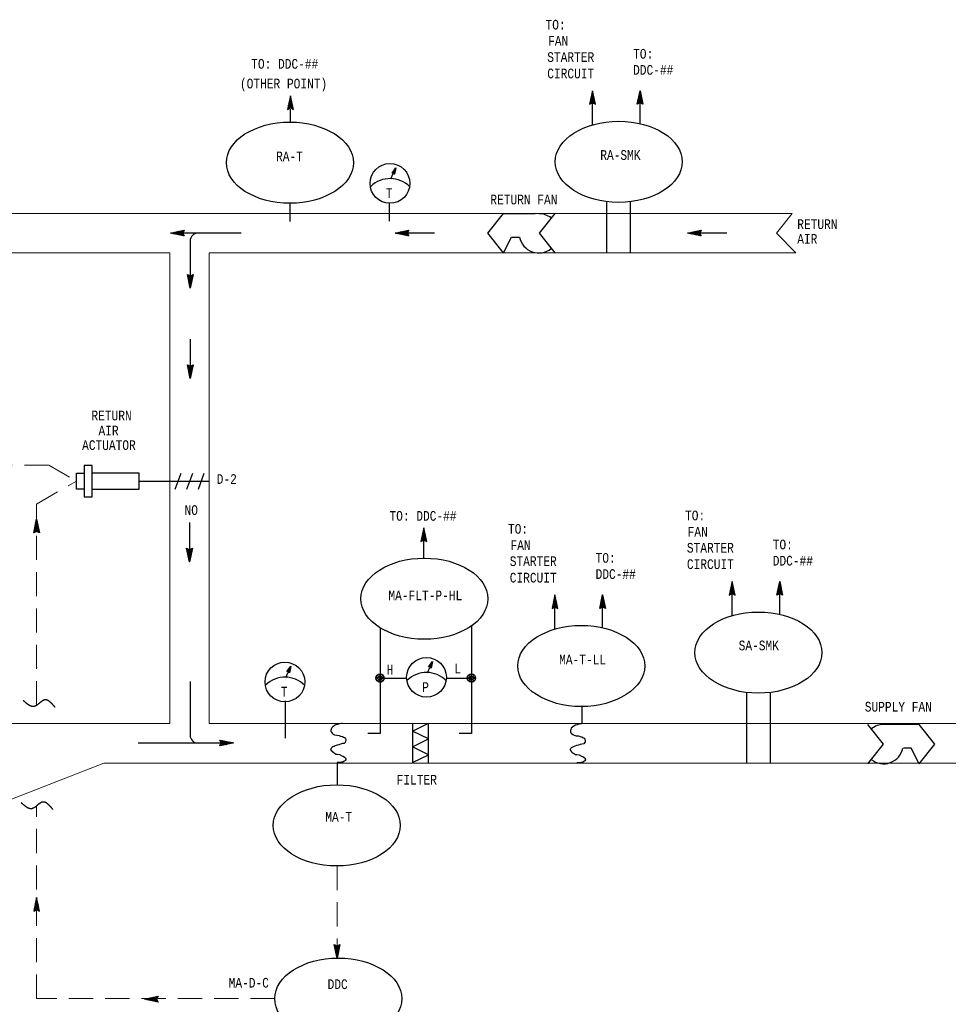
# Model space of a CAD drawing. Header units: inches. Extents: x 2.3 to 32.1, y 0.4 to 19.6.
# Tile 3 of 4: x 8.3 to 17.9, y 9.4 to 19.6. Entities that reach past the tile are written whole.
import ezdxf
from ezdxf.enums import TextEntityAlignment as Align

# ---------------------------------------------------------------- set-up
doc = ezdxf.new("R2010")
doc.units = ezdxf.units.IN
doc.header["$MEASUREMENT"] = 0
doc.linetypes.add('HIDDEN', pattern=[0.375, 0.25, -0.125])
for name, color, linetype, lineweight in [('M-ANNO-SYMB', 6, 'Continuous', 30), ('M-ANNO-TEXT', 2, 'Continuous', 30), ('M-DIAG-GRPH', 6, 'Continuous', 13)]:
    doc.layers.add(name, color=color, linetype=linetype, lineweight=lineweight)
doc.styles.add('CONTROLTXT', font='monotxt.shx')

msp = doc.modelspace()

# ---------------------------------------------------------------- linework, layer by layer
at = {"layer": 'M-ANNO-SYMB', "linetype": 'Continuous'}
for p, q in [((11.108, 18.815), (11.078, 18.675)), ((11.138, 18.675), (11.108, 18.815)), ((14.225, 18.867), (14.195, 18.727)), ((14.2, 18.752), (14.24, 18.793)), ((14.203, 18.766), (14.239, 18.802)), ((14.206, 18.779), (14.237, 18.81)), ((14.209, 18.793), (14.235, 18.819)), ((14.209, 18.795), (14.249, 18.755)), ((14.211, 18.803), (14.246, 18.768)), ((14.212, 18.806), (14.233, 18.828)), ((14.213, 18.812), (14.243, 18.782)), ((14.214, 18.82), (14.231, 18.837)), ((14.215, 18.821), (14.24, 18.795)), ((14.217, 18.833), (14.229, 18.845)), ((14.217, 18.829), (14.237, 18.809)), ((14.218, 18.838), (14.234, 18.822)), ((14.22, 18.847), (14.227, 18.854)), ((14.22, 18.847), (14.231, 18.836)), ((14.222, 18.856), (14.228, 18.849)), ((14.223, 18.86), (14.225, 18.863)), ((14.224, 18.864), (14.225, 18.863)), ((14.255, 18.727), (14.225, 18.867)), ((14.686, 18.727), (14.716, 18.867)), ((14.732, 18.795), (14.692, 18.755)), ((14.73, 18.803), (14.695, 18.768)), ((14.728, 18.812), (14.698, 18.782)), ((14.741, 18.752), (14.7, 18.793)), ((14.726, 18.821), (14.701, 18.795)), ((14.738, 18.766), (14.702, 18.802)), ((14.724, 18.829), (14.704, 18.809)), ((14.735, 18.779), (14.704, 18.81)), ((14.732, 18.793), (14.706, 18.819)), ((14.722, 18.838), (14.707, 18.822)), ((14.729, 18.806), (14.708, 18.828)), ((14.72, 18.847), (14.709, 18.836)), ((14.726, 18.82), (14.71, 18.837)), ((14.723, 18.833), (14.711, 18.845)), ((14.719, 18.856), (14.712, 18.849)), ((14.72, 18.847), (14.713, 18.854)), ((14.717, 18.864), (14.715, 18.863)), ((14.718, 18.86), (14.715, 18.863)), ((14.716, 18.867), (14.746, 18.727)), ((11.078, 18.675), (11.108, 18.69)), ((11.08, 18.687), (11.125, 18.732)), ((11.08, 18.677), (11.127, 18.724)), ((11.081, 18.69), (11.09, 18.681)), ((11.083, 18.701), (11.123, 18.741)), ((11.083, 18.699), (11.097, 18.685)), ((11.085, 18.708), (11.104, 18.688)), ((11.086, 18.714), (11.122, 18.75)), ((11.086, 18.717), (11.118, 18.685)), ((11.088, 18.725), (11.137, 18.676)), ((11.089, 18.728), (11.12, 18.759)), ((11.09, 18.734), (11.135, 18.69)), ((11.092, 18.741), (11.118, 18.768)), ((11.092, 18.743), (11.132, 18.703)), ((11.094, 18.752), (11.129, 18.717)), ((11.095, 18.755), (11.116, 18.776)), ((11.096, 18.76), (11.126, 18.73)), ((11.097, 18.768), (11.114, 18.785)), ((11.098, 18.769), (11.123, 18.744)), ((11.1, 18.778), (11.12, 18.757)), ((11.101, 18.687), (11.129, 18.715)), ((11.108, 18.69), (11.138, 18.675)), ((11.113, 18.688), (11.131, 18.706)), ((11.12, 18.684), (11.133, 18.697)), ((11.127, 18.681), (11.135, 18.689)), ((14.195, 18.727), (14.225, 18.742)), ((14.196, 18.733), (14.2, 18.73)), ((14.197, 18.739), (14.242, 18.784)), ((14.197, 18.728), (14.244, 18.775)), ((14.198, 18.742), (14.207, 18.733)), ((14.2, 18.751), (14.214, 18.737)), ((14.202, 18.76), (14.221, 18.74)), ((14.203, 18.768), (14.235, 18.737)), ((14.205, 18.777), (14.254, 18.728)), ((14.207, 18.786), (14.251, 18.741)), ((14.218, 18.739), (14.246, 18.767)), ((14.225, 18.742), (14.255, 18.727)), ((14.23, 18.74), (14.248, 18.758)), ((14.237, 18.736), (14.25, 18.749)), ((14.244, 18.732), (14.252, 18.74)), ((14.251, 18.729), (14.254, 18.732)), ((14.735, 18.777), (14.686, 18.728)), ((14.716, 18.742), (14.686, 18.727)), ((14.69, 18.729), (14.687, 18.732)), ((14.733, 18.786), (14.689, 18.741)), ((14.697, 18.732), (14.689, 18.74)), ((14.704, 18.736), (14.691, 18.749)), ((14.711, 18.74), (14.693, 18.758)), ((14.722, 18.739), (14.695, 18.767)), ((14.743, 18.728), (14.696, 18.775)), ((14.744, 18.739), (14.698, 18.784)), ((14.737, 18.768), (14.706, 18.737)), ((14.746, 18.727), (14.716, 18.742)), ((14.739, 18.76), (14.72, 18.74)), ((14.741, 18.751), (14.727, 18.737)), ((14.743, 18.742), (14.734, 18.733)), ((14.745, 18.733), (14.741, 18.73)), ((11.079, 18.682), (11.083, 18.678)), ((11.134, 18.677), (11.137, 18.68)), ((12.156, 18.017), (12.197, 18.073)), ((12.187, 18.03), (12.156, 18.018)), ((12.172, 18.018), (12.156, 18.017)), ((12.188, 18.034), (12.16, 18.023)), ((12.162, 18.018), (12.16, 18.023)), ((12.165, 18.018), (12.162, 18.026)), ((12.189, 18.038), (12.164, 18.028)), ((12.169, 18.018), (12.165, 18.03)), ((12.186, 18.025), (12.166, 18.018)), ((12.174, 18.015), (12.167, 18.033)), ((12.19, 18.042), (12.168, 18.034)), ((12.181, 18.007), (12.17, 18.037)), ((12.191, 18.047), (12.172, 18.039)), ((12.183, 18.011), (12.172, 18.04)), ((12.182, 18.005), (12.172, 18.018)), ((12.186, 18.021), (12.173, 18.016)), ((12.185, 18.018), (12.175, 18.044)), ((12.192, 18.051), (12.176, 18.045)), ((12.185, 18.017), (12.176, 18.013)), ((12.186, 18.024), (12.178, 18.047)), ((12.184, 18.013), (12.178, 18.011)), ((12.193, 18.055), (12.18, 18.05)), ((12.188, 18.031), (12.18, 18.051)), ((12.183, 18.008), (12.18, 18.008)), ((12.197, 18.073), (12.182, 18.005)), ((12.189, 18.037), (12.183, 18.054)), ((12.194, 18.059), (12.184, 18.055)), ((12.19, 18.044), (12.185, 18.058)), ((12.195, 18.063), (12.188, 18.061)), ((12.192, 18.05), (12.188, 18.061)), ((12.193, 18.057), (12.19, 18.064)), ((11.101, 17.707), (11.101, 17.517)), ((12.128, 17.708), (12.128, 17.522)), ((14.374, 17.196), (14.374, 17.724)), ((14.617, 17.196), (14.617, 17.721)), ((9.871, 17.399), (10.011, 17.429)), ((10.599, 17.399), (9.871, 17.399)), ((10.011, 17.369), (9.871, 17.399)), ((9.874, 17.399), (9.875, 17.398)), ((9.878, 17.4), (9.875, 17.398)), ((9.882, 17.401), (9.889, 17.395)), ((9.891, 17.403), (9.884, 17.396)), ((9.891, 17.403), (9.902, 17.392)), ((9.905, 17.406), (9.893, 17.394)), ((9.9, 17.405), (9.916, 17.389)), ((9.918, 17.409), (9.902, 17.392)), ((9.909, 17.407), (9.929, 17.386)), ((9.932, 17.412), (9.91, 17.39)), ((9.917, 17.409), (9.943, 17.383)), ((9.945, 17.415), (9.919, 17.389)), ((9.926, 17.411), (9.956, 17.381)), ((9.959, 17.418), (9.928, 17.387)), ((9.935, 17.412), (9.97, 17.378)), ((9.972, 17.421), (9.937, 17.385)), ((9.944, 17.414), (9.983, 17.375)), ((9.986, 17.423), (9.945, 17.383)), ((9.952, 17.416), (9.997, 17.372)), ((9.999, 17.426), (9.954, 17.381)), ((9.961, 17.418), (10.01, 17.369)), ((10.01, 17.426), (9.963, 17.379)), ((9.97, 17.42), (10.001, 17.389)), ((9.999, 17.405), (9.971, 17.377)), ((9.979, 17.422), (9.998, 17.402)), ((9.999, 17.394), (9.98, 17.375)), ((9.987, 17.424), (10.001, 17.41)), ((10.002, 17.387), (9.989, 17.374)), ((10.011, 17.429), (9.996, 17.399)), ((9.996, 17.426), (10.005, 17.417)), ((9.996, 17.399), (10.011, 17.369)), ((10.006, 17.38), (9.998, 17.372)), ((10.005, 17.427), (10.009, 17.424)), ((10.009, 17.373), (10.006, 17.37)), ((12.188, 17.399), (12.328, 17.429)), ((12.328, 17.369), (12.188, 17.399)), ((12.593, 17.399), (12.188, 17.399)), ((12.19, 17.399), (12.192, 17.398)), ((12.195, 17.4), (12.192, 17.398)), ((12.199, 17.401), (12.205, 17.395)), ((12.208, 17.403), (12.201, 17.396)), ((12.208, 17.403), (12.219, 17.392)), ((12.222, 17.406), (12.21, 17.394)), ((12.217, 17.405), (12.232, 17.389)), ((12.235, 17.409), (12.218, 17.392)), ((12.225, 17.407), (12.246, 17.386)), ((12.249, 17.412), (12.227, 17.39)), ((12.234, 17.409), (12.259, 17.383)), ((12.262, 17.415), (12.236, 17.389)), ((12.243, 17.411), (12.273, 17.381)), ((12.276, 17.418), (12.245, 17.387)), ((12.252, 17.412), (12.286, 17.378)), ((12.289, 17.421), (12.253, 17.385)), ((12.26, 17.414), (12.3, 17.375)), ((12.303, 17.423), (12.262, 17.383)), ((12.269, 17.416), (12.313, 17.372)), ((12.316, 17.426), (12.271, 17.381)), ((12.278, 17.418), (12.327, 17.369)), ((12.326, 17.426), (12.28, 17.379)), ((12.287, 17.42), (12.318, 17.389)), ((12.316, 17.405), (12.288, 17.377)), ((12.295, 17.422), (12.315, 17.402)), ((12.315, 17.394), (12.297, 17.375)), ((12.304, 17.424), (12.318, 17.41)), ((12.319, 17.387), (12.306, 17.374)), ((12.328, 17.429), (12.313, 17.399)), ((12.313, 17.426), (12.322, 17.417)), ((12.313, 17.399), (12.328, 17.369)), ((12.322, 17.38), (12.314, 17.372)), ((12.322, 17.427), (12.325, 17.424)), ((12.326, 17.373), (12.323, 17.37)), ((15.206, 17.399), (15.346, 17.429)), ((15.346, 17.369), (15.206, 17.399)), ((15.611, 17.399), (15.206, 17.399)), ((15.209, 17.399), (15.21, 17.398)), ((15.213, 17.4), (15.21, 17.398)), ((15.218, 17.401), (15.224, 17.395)), ((15.226, 17.403), (15.219, 17.396)), ((15.226, 17.403), (15.237, 17.392)), ((15.24, 17.406), (15.228, 17.394)), ((15.235, 17.405), (15.251, 17.389)), ((15.253, 17.409), (15.237, 17.392)), ((15.244, 17.407), (15.264, 17.386)), ((15.267, 17.412), (15.245, 17.39)), ((15.253, 17.409), (15.278, 17.383)), ((15.28, 17.415), (15.254, 17.389)), ((15.261, 17.411), (15.291, 17.381)), ((15.294, 17.418), (15.263, 17.387)), ((15.27, 17.412), (15.305, 17.378)), ((15.307, 17.421), (15.272, 17.385)), ((15.279, 17.414), (15.318, 17.375)), ((15.321, 17.423), (15.28, 17.383)), ((15.287, 17.416), (15.332, 17.372)), ((15.334, 17.426), (15.289, 17.381)), ((15.296, 17.418), (15.345, 17.369)), ((15.345, 17.426), (15.298, 17.379)), ((15.305, 17.42), (15.336, 17.389)), ((15.334, 17.405), (15.307, 17.377)), ((15.314, 17.422), (15.333, 17.402)), ((15.334, 17.394), (15.315, 17.375)), ((15.322, 17.424), (15.337, 17.41)), ((15.337, 17.387), (15.324, 17.374)), ((15.346, 17.429), (15.331, 17.399)), ((15.331, 17.426), (15.34, 17.417)), ((15.331, 17.399), (15.346, 17.369)), ((15.341, 17.38), (15.333, 17.372)), ((15.34, 17.427), (15.344, 17.424)), ((15.344, 17.373), (15.342, 17.37)), ((10.074, 17.318), (10.074, 16.832)), ((10.044, 16.972), (10.074, 16.957)), ((10.074, 16.832), (10.044, 16.972)), ((10.045, 16.965), (10.049, 16.969)), ((10.046, 16.97), (10.093, 16.923)), ((10.046, 16.96), (10.091, 16.915)), ((10.047, 16.957), (10.056, 16.966)), ((10.049, 16.948), (10.063, 16.962)), ((10.052, 16.93), (10.084, 16.962)), ((10.054, 16.922), (10.103, 16.971)), ((10.067, 16.96), (10.095, 16.932)), ((10.074, 16.957), (10.104, 16.972)), ((10.104, 16.972), (10.074, 16.832)), ((10.079, 16.959), (10.097, 16.941)), ((10.086, 16.963), (10.099, 16.95)), ((10.093, 16.966), (10.101, 16.958)), ((10.1, 16.97), (10.103, 16.967)), ((10.049, 16.946), (10.089, 16.906)), ((10.051, 16.939), (10.07, 16.959)), ((10.052, 16.933), (10.088, 16.897)), ((10.055, 16.919), (10.086, 16.888)), ((10.056, 16.913), (10.1, 16.957)), ((10.058, 16.904), (10.098, 16.944)), ((10.058, 16.906), (10.084, 16.88)), ((10.06, 16.895), (10.095, 16.93)), ((10.061, 16.892), (10.082, 16.871)), ((10.062, 16.887), (10.092, 16.917)), ((10.063, 16.879), (10.08, 16.862)), ((10.064, 16.878), (10.089, 16.903)), ((10.066, 16.869), (10.086, 16.89)), ((10.066, 16.865), (10.078, 16.854)), ((10.067, 16.861), (10.083, 16.876)), ((10.069, 16.852), (10.08, 16.863)), ((10.069, 16.852), (10.076, 16.845)), ((10.071, 16.843), (10.077, 16.849)), ((10.072, 16.838), (10.074, 16.836)), ((10.073, 16.834), (10.074, 16.836)), ((10.074, 16.305), (10.074, 15.9)), ((10.044, 16.04), (10.074, 16.025)), ((10.074, 15.9), (10.044, 16.04)), ((10.045, 16.034), (10.049, 16.038)), ((10.046, 16.039), (10.093, 15.992)), ((10.046, 16.028), (10.091, 15.983)), ((10.047, 16.025), (10.056, 16.034)), ((10.049, 16.016), (10.063, 16.03)), ((10.049, 16.015), (10.089, 15.974)), ((10.051, 16.008), (10.07, 16.027)), ((10.052, 15.999), (10.084, 16.03)), ((10.052, 16.001), (10.088, 15.965)), ((10.054, 15.99), (10.103, 16.039)), ((10.055, 15.988), (10.086, 15.957)), ((10.056, 15.981), (10.1, 16.026)), ((10.058, 15.972), (10.098, 16.012)), ((10.058, 15.974), (10.084, 15.948)), ((10.06, 15.964), (10.095, 15.999)), ((10.061, 15.961), (10.082, 15.939)), ((10.062, 15.955), (10.092, 15.985)), ((10.063, 15.947), (10.08, 15.93)), ((10.064, 15.946), (10.089, 15.972)), ((10.066, 15.938), (10.086, 15.958)), ((10.067, 16.028), (10.095, 16)), ((10.067, 15.929), (10.083, 15.945)), ((10.074, 16.025), (10.104, 16.04)), ((10.104, 16.04), (10.074, 15.9)), ((10.079, 16.028), (10.097, 16.009)), ((10.086, 16.031), (10.099, 16.018)), ((10.093, 16.035), (10.101, 16.027)), ((10.1, 16.038), (10.103, 16.035)), ((10.066, 15.934), (10.078, 15.922)), ((10.069, 15.92), (10.08, 15.931)), ((10.069, 15.92), (10.076, 15.913)), ((10.071, 15.911), (10.077, 15.918)), ((10.072, 15.907), (10.074, 15.904)), ((10.073, 15.903), (10.074, 15.904)), ((9.061, 15.002), (8.98, 15.002)), ((8.98, 15.002), (8.98, 14.678)), ((9.061, 14.678), (9.061, 15.002)), ((8.899, 14.921), (8.98, 14.921)), ((8.899, 14.759), (8.899, 14.921)), ((9.864, 14.84), (10.27, 14.84)), ((9.919, 14.759), (9.979, 14.922)), ((10.039, 14.759), (10.099, 14.922)), ((10.159, 14.759), (10.219, 14.922)), ((8.98, 14.759), (8.899, 14.759)), ((8.98, 14.678), (9.061, 14.678)), ((8.459, 14.306), (8.489, 14.447)), ((8.494, 14.426), (8.483, 14.415)), ((8.492, 14.435), (8.485, 14.429)), ((8.496, 14.413), (8.485, 14.425)), ((8.494, 14.426), (8.486, 14.433)), ((8.49, 14.444), (8.488, 14.442)), ((8.491, 14.44), (8.488, 14.442)), ((8.489, 14.447), (8.519, 14.306)), ((8.508, 14.356), (8.459, 14.307)), ((8.489, 14.321), (8.459, 14.306)), ((8.507, 14.365), (8.462, 14.321)), ((8.47, 14.312), (8.462, 14.32)), ((8.477, 14.315), (8.464, 14.329)), ((8.505, 14.374), (8.465, 14.334)), ((8.484, 14.319), (8.466, 14.337)), ((8.503, 14.383), (8.468, 14.348)), ((8.495, 14.318), (8.468, 14.346)), ((8.517, 14.308), (8.47, 14.355)), ((8.501, 14.391), (8.471, 14.361)), ((8.517, 14.318), (8.471, 14.364)), ((8.514, 14.332), (8.473, 14.372)), ((8.499, 14.4), (8.474, 14.375)), ((8.511, 14.345), (8.475, 14.381)), ((8.497, 14.409), (8.477, 14.388)), ((8.508, 14.359), (8.477, 14.39)), ((8.505, 14.372), (8.479, 14.399)), ((8.51, 14.348), (8.479, 14.316)), ((8.495, 14.418), (8.48, 14.402)), ((8.502, 14.386), (8.481, 14.407)), ((8.499, 14.399), (8.483, 14.416)), ((8.519, 14.306), (8.489, 14.321)), ((8.512, 14.339), (8.493, 14.32)), ((8.514, 14.33), (8.5, 14.316)), ((8.516, 14.321), (8.507, 14.313)), ((10.067, 14.413), (10.067, 14.007)), ((12.485, 14.358), (12.455, 14.218)), ((12.472, 14.297), (12.493, 14.318)), ((12.474, 14.31), (12.491, 14.327)), ((12.477, 14.324), (12.489, 14.336)), ((12.477, 14.32), (12.497, 14.3)), ((12.478, 14.329), (12.494, 14.313)), ((12.48, 14.337), (12.487, 14.345)), ((12.48, 14.338), (12.491, 14.327)), ((12.482, 14.346), (12.488, 14.34)), ((12.483, 14.351), (12.485, 14.353)), ((12.484, 14.355), (12.485, 14.354)), ((12.515, 14.218), (12.485, 14.358)), ((8.463, 14.308), (8.46, 14.311)), ((8.518, 14.313), (8.514, 14.309)), ((12.455, 14.218), (12.485, 14.233)), ((12.456, 14.224), (12.46, 14.22)), ((12.457, 14.229), (12.502, 14.275)), ((12.457, 14.219), (12.504, 14.266)), ((12.458, 14.233), (12.467, 14.224)), ((12.46, 14.243), (12.5, 14.283)), ((12.46, 14.241), (12.474, 14.227)), ((12.462, 14.25), (12.481, 14.231)), ((12.463, 14.256), (12.499, 14.292)), ((12.463, 14.259), (12.495, 14.228)), ((12.465, 14.268), (12.514, 14.219)), ((12.466, 14.27), (12.497, 14.301)), ((12.467, 14.276), (12.511, 14.232)), ((12.469, 14.283), (12.495, 14.31)), ((12.469, 14.285), (12.509, 14.246)), ((12.471, 14.294), (12.506, 14.259)), ((12.473, 14.303), (12.503, 14.273)), ((12.475, 14.311), (12.5, 14.286)), ((12.478, 14.23), (12.506, 14.257)), ((12.485, 14.233), (12.515, 14.218)), ((12.49, 14.23), (12.508, 14.249)), ((12.497, 14.227), (12.51, 14.24)), ((12.504, 14.223), (12.512, 14.231)), ((12.511, 14.22), (12.514, 14.222)), ((10.037, 14.148), (10.067, 14.133)), ((10.067, 14.007), (10.037, 14.148)), ((10.038, 14.141), (10.042, 14.145)), ((10.04, 14.146), (10.087, 14.099)), ((10.04, 14.133), (10.049, 14.141)), ((10.04, 14.136), (10.085, 14.091)), ((10.042, 14.124), (10.056, 14.138)), ((10.042, 14.122), (10.083, 14.082)), ((10.044, 14.115), (10.063, 14.134)), ((10.046, 14.106), (10.077, 14.138)), ((10.048, 14.098), (10.097, 14.147)), ((10.05, 14.089), (10.094, 14.133)), ((10.052, 14.08), (10.091, 14.12)), ((10.061, 14.136), (10.089, 14.108)), ((10.067, 14.133), (10.097, 14.148)), ((10.097, 14.148), (10.067, 14.007)), ((10.072, 14.135), (10.09, 14.117)), ((10.079, 14.139), (10.092, 14.125)), ((10.086, 14.142), (10.094, 14.134)), ((10.093, 14.146), (10.096, 14.143)), ((10.045, 14.109), (10.081, 14.073)), ((10.048, 14.095), (10.079, 14.064)), ((10.051, 14.082), (10.077, 14.055)), ((10.053, 14.071), (10.088, 14.106)), ((10.054, 14.068), (10.075, 14.047)), ((10.055, 14.063), (10.085, 14.093)), ((10.057, 14.054), (10.082, 14.079)), ((10.057, 14.055), (10.074, 14.038)), ((10.059, 14.045), (10.08, 14.066)), ((10.06, 14.041), (10.072, 14.029)), ((10.061, 14.036), (10.077, 14.052)), ((10.063, 14.028), (10.074, 14.039)), ((10.063, 14.028), (10.07, 14.021)), ((10.065, 14.019), (10.071, 14.025)), ((10.066, 14.014), (10.068, 14.012)), ((10.066, 14.01), (10.068, 14.012)), ((15.666, 13.805), (15.636, 13.665)), ((15.638, 13.677), (15.683, 13.722)), ((15.638, 13.667), (15.685, 13.714)), ((15.641, 13.691), (15.681, 13.731)), ((15.644, 13.704), (15.68, 13.74)), ((15.646, 13.715), (15.695, 13.666)), ((15.647, 13.718), (15.678, 13.749)), ((15.648, 13.724), (15.692, 13.68)), ((15.65, 13.731), (15.676, 13.757)), ((15.65, 13.733), (15.69, 13.693)), ((15.652, 13.742), (15.687, 13.707)), ((15.653, 13.745), (15.674, 13.766)), ((15.654, 13.75), (15.684, 13.72)), ((15.655, 13.758), (15.672, 13.775)), ((15.656, 13.759), (15.681, 13.734)), ((15.658, 13.772), (15.67, 13.784)), ((15.658, 13.768), (15.678, 13.747)), ((15.659, 13.777), (15.675, 13.761)), ((15.661, 13.785), (15.668, 13.792)), ((15.661, 13.785), (15.672, 13.774)), ((15.663, 13.794), (15.669, 13.788)), ((15.664, 13.799), (15.666, 13.801)), ((15.665, 13.803), (15.666, 13.801)), ((15.696, 13.665), (15.666, 13.805)), ((16.127, 13.665), (16.157, 13.805)), ((16.176, 13.715), (16.127, 13.666)), ((16.174, 13.724), (16.13, 13.68)), ((16.173, 13.733), (16.133, 13.693)), ((16.171, 13.742), (16.136, 13.707)), ((16.184, 13.667), (16.137, 13.714)), ((16.169, 13.75), (16.139, 13.72)), ((16.185, 13.677), (16.139, 13.722)), ((16.182, 13.691), (16.141, 13.731)), ((16.167, 13.759), (16.142, 13.734)), ((16.179, 13.704), (16.143, 13.74)), ((16.165, 13.768), (16.145, 13.747)), ((16.176, 13.718), (16.145, 13.749)), ((16.173, 13.731), (16.147, 13.757)), ((16.163, 13.777), (16.148, 13.761)), ((16.17, 13.745), (16.149, 13.766)), ((16.161, 13.785), (16.15, 13.774)), ((16.167, 13.758), (16.151, 13.775)), ((16.164, 13.772), (16.152, 13.784)), ((16.16, 13.794), (16.153, 13.788)), ((16.161, 13.785), (16.154, 13.792)), ((16.158, 13.803), (16.156, 13.801)), ((16.159, 13.799), (16.156, 13.801)), ((16.157, 13.805), (16.187, 13.665)), ((13.838, 13.667), (13.808, 13.527)), ((13.819, 13.579), (13.85, 13.61)), ((13.822, 13.593), (13.848, 13.619)), ((13.825, 13.606), (13.846, 13.628)), ((13.826, 13.612), (13.856, 13.582)), ((13.828, 13.62), (13.844, 13.637)), ((13.828, 13.621), (13.853, 13.596)), ((13.83, 13.63), (13.85, 13.609)), ((13.831, 13.633), (13.843, 13.645)), ((13.832, 13.638), (13.847, 13.623)), ((13.834, 13.647), (13.841, 13.654)), ((13.834, 13.647), (13.845, 13.636)), ((13.835, 13.656), (13.842, 13.65)), ((13.836, 13.66), (13.839, 13.663)), ((13.837, 13.665), (13.839, 13.663)), ((13.868, 13.527), (13.838, 13.667)), ((14.299, 13.527), (14.329, 13.667)), ((14.341, 13.612), (14.311, 13.582)), ((14.339, 13.621), (14.314, 13.596)), ((14.337, 13.63), (14.317, 13.609)), ((14.348, 13.579), (14.317, 13.61)), ((14.345, 13.593), (14.319, 13.619)), ((14.335, 13.638), (14.32, 13.623)), ((14.342, 13.606), (14.321, 13.628)), ((14.334, 13.647), (14.323, 13.636)), ((14.339, 13.62), (14.323, 13.637)), ((14.337, 13.633), (14.325, 13.645)), ((14.332, 13.656), (14.326, 13.65)), ((14.334, 13.647), (14.327, 13.654)), ((14.33, 13.665), (14.328, 13.663)), ((14.331, 13.66), (14.328, 13.663)), ((14.329, 13.667), (14.359, 13.527)), ((15.636, 13.665), (15.666, 13.68)), ((15.637, 13.672), (15.641, 13.668)), ((15.639, 13.68), (15.648, 13.671)), ((15.641, 13.689), (15.655, 13.675)), ((15.643, 13.698), (15.662, 13.679)), ((15.644, 13.707), (15.676, 13.675)), ((15.659, 13.677), (15.687, 13.705)), ((15.666, 13.68), (15.696, 13.665)), ((15.671, 13.678), (15.689, 13.696)), ((15.678, 13.674), (15.691, 13.688)), ((15.685, 13.671), (15.693, 13.679)), ((15.692, 13.667), (15.695, 13.67)), ((16.157, 13.68), (16.127, 13.665)), ((16.131, 13.667), (16.128, 13.67)), ((16.138, 13.671), (16.13, 13.679)), ((16.145, 13.674), (16.132, 13.688)), ((16.152, 13.678), (16.134, 13.696)), ((16.163, 13.677), (16.136, 13.705)), ((16.178, 13.707), (16.147, 13.675)), ((16.187, 13.665), (16.157, 13.68)), ((16.18, 13.698), (16.161, 13.679)), ((16.182, 13.689), (16.168, 13.675)), ((16.184, 13.68), (16.175, 13.671)), ((16.186, 13.672), (16.182, 13.668)), ((13.808, 13.527), (13.838, 13.542)), ((13.809, 13.533), (13.813, 13.53)), ((13.81, 13.539), (13.856, 13.584)), ((13.811, 13.529), (13.858, 13.575)), ((13.811, 13.542), (13.82, 13.533)), ((13.813, 13.552), (13.854, 13.593)), ((13.813, 13.551), (13.827, 13.537)), ((13.815, 13.56), (13.834, 13.54)), ((13.816, 13.566), (13.852, 13.602)), ((13.817, 13.568), (13.848, 13.537)), ((13.819, 13.577), (13.868, 13.528)), ((13.821, 13.586), (13.865, 13.542)), ((13.822, 13.595), (13.862, 13.555)), ((13.824, 13.603), (13.859, 13.569)), ((13.832, 13.539), (13.859, 13.567)), ((13.838, 13.542), (13.868, 13.527)), ((13.843, 13.54), (13.861, 13.558)), ((13.85, 13.536), (13.863, 13.549)), ((13.857, 13.533), (13.865, 13.541)), ((13.864, 13.529), (13.867, 13.532)), ((14.329, 13.542), (14.299, 13.527)), ((14.349, 13.577), (14.3, 13.528)), ((14.303, 13.529), (14.3, 13.532)), ((14.347, 13.586), (14.302, 13.542)), ((14.31, 13.533), (14.302, 13.541)), ((14.317, 13.536), (14.304, 13.549)), ((14.345, 13.595), (14.305, 13.555)), ((14.324, 13.54), (14.306, 13.558)), ((14.343, 13.603), (14.308, 13.569)), ((14.335, 13.539), (14.308, 13.567)), ((14.357, 13.529), (14.31, 13.575)), ((14.357, 13.539), (14.312, 13.584)), ((14.354, 13.552), (14.313, 13.593)), ((14.351, 13.566), (14.315, 13.602)), ((14.351, 13.568), (14.319, 13.537)), ((14.359, 13.527), (14.329, 13.542)), ((14.352, 13.56), (14.333, 13.54)), ((14.354, 13.551), (14.34, 13.537)), ((14.356, 13.542), (14.347, 13.533)), ((14.358, 13.533), (14.354, 13.53)), ((11.072, 12.876), (11.113, 12.932)), ((11.106, 12.901), (11.084, 12.892)), ((11.107, 12.905), (11.088, 12.898)), ((11.099, 12.869), (11.088, 12.898)), ((11.101, 12.876), (11.091, 12.902)), ((11.108, 12.909), (11.092, 12.903)), ((11.102, 12.883), (11.094, 12.905)), ((11.109, 12.913), (11.096, 12.908)), ((11.104, 12.889), (11.096, 12.909)), ((11.113, 12.932), (11.098, 12.864)), ((11.105, 12.896), (11.099, 12.912)), ((11.11, 12.918), (11.1, 12.914)), ((11.106, 12.902), (11.101, 12.916)), ((11.111, 12.922), (11.104, 12.919)), ((11.108, 12.909), (11.104, 12.919)), ((11.109, 12.915), (11.106, 12.923)), ((12.532, 12.924), (12.573, 12.98)), ((12.564, 12.936), (12.532, 12.924)), ((12.548, 12.924), (12.532, 12.924)), ((12.565, 12.94), (12.536, 12.93)), ((12.538, 12.924), (12.536, 12.929)), ((12.542, 12.924), (12.539, 12.933)), ((12.566, 12.945), (12.54, 12.935)), ((12.546, 12.924), (12.541, 12.936)), ((12.563, 12.932), (12.543, 12.924)), ((12.567, 12.949), (12.544, 12.94)), ((12.55, 12.922), (12.544, 12.94)), ((12.558, 12.913), (12.546, 12.943)), ((12.567, 12.953), (12.548, 12.946)), ((12.559, 12.912), (12.548, 12.924)), ((12.56, 12.918), (12.549, 12.947)), ((12.562, 12.928), (12.55, 12.923)), ((12.561, 12.924), (12.551, 12.95)), ((12.568, 12.957), (12.552, 12.951)), ((12.561, 12.923), (12.552, 12.92)), ((12.563, 12.931), (12.554, 12.954)), ((12.56, 12.919), (12.554, 12.917)), ((12.569, 12.961), (12.556, 12.957)), ((12.564, 12.937), (12.557, 12.957)), ((12.559, 12.915), (12.557, 12.914)), ((12.573, 12.98), (12.559, 12.912)), ((12.565, 12.944), (12.559, 12.961)), ((12.57, 12.966), (12.56, 12.962)), ((12.567, 12.95), (12.562, 12.964)), ((12.571, 12.97), (12.564, 12.967)), ((12.568, 12.957), (12.564, 12.968)), ((12.57, 12.963), (12.567, 12.971)), ((11.103, 12.888), (11.072, 12.876)), ((11.088, 12.876), (11.072, 12.876)), ((11.104, 12.892), (11.076, 12.881)), ((11.078, 12.876), (11.076, 12.881)), ((11.081, 12.876), (11.078, 12.885)), ((11.105, 12.896), (11.08, 12.887)), ((11.085, 12.876), (11.081, 12.888)), ((11.102, 12.884), (11.082, 12.876)), ((11.09, 12.874), (11.083, 12.891)), ((11.097, 12.865), (11.086, 12.895)), ((11.098, 12.864), (11.088, 12.876)), ((11.102, 12.88), (11.089, 12.875)), ((11.101, 12.875), (11.092, 12.872)), ((11.1, 12.871), (11.094, 12.869)), ((11.099, 12.867), (11.096, 12.866)), ((11.991, 12.823), (12.019, 12.851)), ((11.991, 12.796), (12.047, 12.851)), ((11.991, 12.823), (12.046, 12.768)), ((11.991, 12.796), (12.019, 12.768)), ((12.002, 12.779), (12.064, 12.841)), ((12.002, 12.841), (12.064, 12.779)), ((12.019, 12.851), (12.074, 12.796)), ((12.019, 12.768), (12.074, 12.824)), ((12.046, 12.851), (12.074, 12.823)), ((12.046, 12.768), (12.074, 12.796)), ((12.934, 12.796), (12.989, 12.851)), ((12.934, 12.823), (12.962, 12.851)), ((12.934, 12.823), (12.989, 12.768)), ((12.934, 12.796), (12.962, 12.768)), ((12.945, 12.841), (13.006, 12.779)), ((12.945, 12.779), (13.006, 12.841)), ((12.962, 12.851), (13.017, 12.796)), ((12.962, 12.768), (13.017, 12.824)), ((12.989, 12.851), (13.017, 12.823)), ((12.989, 12.768), (13.017, 12.796)), ((10.073, 12.775), (10.073, 12.22)), ((15.815, 12.662), (15.815, 11.939)), ((16.058, 12.662), (16.058, 11.939)), ((11.053, 12.574), (11.053, 12.19)), ((14.115, 12.516), (14.115, 12.341)), ((12.531, 11.938), (12.531, 12.343)), ((9.536, 12.14), (10.519, 12.14)), ((10.394, 12.14), (10.379, 12.17)), ((10.379, 12.17), (10.519, 12.14)), ((10.379, 12.11), (10.394, 12.14)), ((10.519, 12.14), (10.379, 12.11)), ((10.429, 12.121), (10.38, 12.17)), ((10.381, 12.166), (10.384, 12.169)), ((10.381, 12.113), (10.427, 12.16)), ((10.385, 12.111), (10.382, 12.115)), ((10.385, 12.159), (10.393, 12.167)), ((10.394, 12.113), (10.385, 12.122)), ((10.388, 12.152), (10.401, 12.165)), ((10.42, 12.119), (10.389, 12.15)), ((10.403, 12.115), (10.389, 12.129)), ((10.391, 12.134), (10.419, 12.162)), ((10.391, 12.113), (10.436, 12.158)), ((10.392, 12.145), (10.41, 12.164)), ((10.412, 12.117), (10.392, 12.137)), ((10.438, 12.123), (10.394, 12.167)), ((10.404, 12.115), (10.445, 12.156)), ((10.447, 12.125), (10.407, 12.164)), ((10.418, 12.118), (10.454, 12.154)), ((10.455, 12.126), (10.421, 12.161)), ((10.431, 12.121), (10.462, 12.152)), ((10.464, 12.128), (10.434, 12.158)), ((10.445, 12.124), (10.471, 12.15)), ((10.473, 12.13), (10.448, 12.156)), ((10.458, 12.127), (10.48, 12.149)), ((10.482, 12.132), (10.461, 12.153)), ((10.472, 12.13), (10.489, 12.147)), ((10.49, 12.134), (10.475, 12.15)), ((10.485, 12.133), (10.497, 12.145)), ((10.499, 12.136), (10.488, 12.147)), ((10.499, 12.136), (10.506, 12.143)), ((10.508, 12.138), (10.502, 12.144)), ((10.512, 12.139), (10.515, 12.141)), ((10.517, 12.14), (10.515, 12.141)), ((8.489, 10.546), (8.459, 10.406)), ((8.461, 10.418), (8.507, 10.463)), ((8.464, 10.431), (8.505, 10.472)), ((8.467, 10.445), (8.503, 10.481)), ((8.47, 10.458), (8.501, 10.489)), ((8.472, 10.465), (8.516, 10.421)), ((8.473, 10.472), (8.499, 10.498)), ((8.473, 10.474), (8.513, 10.434)), ((8.475, 10.482), (8.51, 10.448)), ((8.476, 10.485), (8.497, 10.507)), ((8.477, 10.491), (8.507, 10.461)), ((8.479, 10.499), (8.495, 10.516)), ((8.479, 10.5), (8.504, 10.475)), ((8.481, 10.509), (8.501, 10.488)), ((8.482, 10.512), (8.494, 10.524)), ((8.483, 10.517), (8.498, 10.502)), ((8.485, 10.526), (8.492, 10.533)), ((8.485, 10.526), (8.496, 10.515)), ((8.486, 10.535), (8.493, 10.529)), ((8.487, 10.539), (8.49, 10.542)), ((8.488, 10.544), (8.49, 10.542)), ((8.519, 10.406), (8.489, 10.546)), ((8.459, 10.406), (8.489, 10.421)), ((8.46, 10.412), (8.464, 10.409)), ((8.462, 10.408), (8.509, 10.454)), ((8.462, 10.421), (8.471, 10.412)), ((8.464, 10.43), (8.478, 10.416)), ((8.466, 10.439), (8.485, 10.419)), ((8.468, 10.447), (8.499, 10.416)), ((8.47, 10.456), (8.519, 10.407)), ((8.483, 10.418), (8.51, 10.446)), ((8.489, 10.421), (8.519, 10.406)), ((8.494, 10.419), (8.512, 10.437)), ((8.501, 10.415), (8.514, 10.428)), ((8.508, 10.412), (8.516, 10.42)), ((8.515, 10.408), (8.518, 10.411)), ((11.559, 10.061), (11.589, 10.046)), ((11.589, 9.92), (11.559, 10.061)), ((11.56, 10.054), (11.564, 10.058)), ((11.562, 10.059), (11.609, 10.012)), ((11.562, 10.046), (11.571, 10.054)), ((11.57, 10.011), (11.619, 10.06)), ((11.589, 10.046), (11.619, 10.061)), ((11.619, 10.061), (11.589, 9.92)), ((11.608, 10.055), (11.616, 10.047)), ((11.615, 10.059), (11.618, 10.056)), ((11.561, 10.049), (11.607, 10.004)), ((11.564, 10.037), (11.578, 10.051)), ((11.564, 10.035), (11.605, 9.995)), ((11.566, 10.028), (11.585, 10.047)), ((11.567, 10.022), (11.603, 9.986)), ((11.568, 10.019), (11.599, 10.051)), ((11.57, 10.008), (11.601, 9.977)), ((11.572, 10.002), (11.616, 10.046)), ((11.573, 9.993), (11.613, 10.033)), ((11.573, 9.995), (11.599, 9.968)), ((11.575, 9.984), (11.61, 10.019)), ((11.576, 9.981), (11.597, 9.96)), ((11.577, 9.976), (11.607, 10.006)), ((11.579, 9.967), (11.604, 9.992)), ((11.579, 9.968), (11.595, 9.951)), ((11.581, 9.958), (11.601, 9.979)), ((11.582, 9.954), (11.594, 9.942)), ((11.583, 10.049), (11.61, 10.021)), ((11.583, 9.949), (11.598, 9.965)), ((11.594, 10.048), (11.612, 10.03)), ((11.601, 10.052), (11.614, 10.038)), ((11.585, 9.941), (11.596, 9.952)), ((11.585, 9.941), (11.592, 9.934)), ((11.586, 9.932), (11.593, 9.938)), ((11.587, 9.927), (11.59, 9.925)), ((11.588, 9.923), (11.59, 9.925)), ((9.602, 9.497), (9.742, 9.527)), ((9.742, 9.467), (9.602, 9.497)), ((9.605, 9.498), (9.607, 9.496)), ((9.609, 9.499), (9.607, 9.496)), ((9.614, 9.5), (9.62, 9.493)), ((9.623, 9.501), (9.616, 9.494)), ((9.623, 9.501), (9.634, 9.49)), ((9.636, 9.504), (9.624, 9.492)), ((9.631, 9.503), (9.647, 9.488)), ((9.65, 9.507), (9.633, 9.491)), ((9.64, 9.505), (9.661, 9.485)), ((9.663, 9.51), (9.642, 9.489)), ((9.649, 9.507), (9.674, 9.482)), ((9.677, 9.513), (9.65, 9.487)), ((9.658, 9.509), (9.688, 9.479)), ((9.69, 9.516), (9.659, 9.485)), ((9.666, 9.511), (9.701, 9.476)), ((9.704, 9.519), (9.668, 9.483)), ((9.675, 9.513), (9.715, 9.473)), ((9.717, 9.522), (9.677, 9.481)), ((9.684, 9.514), (9.728, 9.47)), ((9.731, 9.525), (9.685, 9.479)), ((9.692, 9.516), (9.742, 9.467)), ((9.741, 9.524), (9.694, 9.477)), ((9.701, 9.518), (9.733, 9.487)), ((9.73, 9.503), (9.703, 9.476)), ((9.71, 9.52), (9.729, 9.501)), ((9.73, 9.492), (9.712, 9.474)), ((9.719, 9.522), (9.733, 9.508)), ((9.733, 9.485), (9.72, 9.472)), ((9.742, 9.527), (9.727, 9.497)), ((9.727, 9.524), (9.736, 9.515)), ((9.727, 9.497), (9.742, 9.467)), ((9.737, 9.478), (9.729, 9.47)), ((9.736, 9.526), (9.74, 9.522)), ((9.741, 9.471), (9.738, 9.468))]:
    msp.add_line(p, q, dxfattribs=at)
at = {"layer": 'M-ANNO-SYMB'}
for p, q in [((14.225, 18.515), (14.225, 18.801)), ((14.716, 18.528), (14.716, 18.801)), ((11.108, 18.543), (11.108, 18.677)), ((12.145, 17.957), (12.169, 18.012)), ((12.485, 14.046), (12.485, 14.292)), ((15.666, 13.453), (15.666, 13.74)), ((16.157, 13.466), (16.157, 13.74)), ((13.838, 13.315), (13.838, 13.601)), ((14.329, 13.328), (14.329, 13.601)), ((12.521, 12.864), (12.546, 12.918)), ((11.061, 12.816), (11.085, 12.87))]:
    msp.add_line(p, q, dxfattribs=at)
at = {"layer": 'M-ANNO-SYMB', "color": 6, "linetype": 'Continuous'}
for p, q in [((9.548, 14.84), (9.865, 14.84)), ((12.033, 12.81), (12.307, 12.81)), ((12.716, 12.81), (12.975, 12.81)), ((11.589, 11.94), (11.589, 11.708))]:
    msp.add_line(p, q, dxfattribs=at)
at = {"layer": 'M-ANNO-SYMB', "linetype": 'Continuous', "flags": 128}
for points in [[(13.308, 17.196), (13.146, 17.399), (13.308, 17.601), (13.632, 17.601)], [(13.835, 17.601), (13.673, 17.399), (13.835, 17.196)], [(13.308, 17.196), (13.389, 17.358), (13.47, 17.358)], [(9.061, 14.759), (9.548, 14.759), (9.548, 14.921), (9.061, 14.921)], [(11.642, 12.345), (11.634, 12.34), (11.62, 12.339), (11.61, 12.337), (11.594, 12.332), (11.577, 12.327), (11.561, 12.319), (11.545, 12.306), (11.534, 12.297), (11.529, 12.284), (11.525, 12.272), (11.525, 12.259), (11.53, 12.25), (11.537, 12.242), (11.548, 12.232), (11.564, 12.224), (11.585, 12.219), (11.61, 12.216), (11.626, 12.211), (11.644, 12.206), (11.654, 12.2), (11.666, 12.195), (11.675, 12.183), (11.678, 12.175), (11.678, 12.167), (11.676, 12.157), (11.671, 12.144), (11.662, 12.136), (11.644, 12.133), (11.626, 12.127), (11.606, 12.12), (11.589, 12.117), (11.571, 12.11), (11.558, 12.105), (11.545, 12.101), (11.534, 12.094), (11.53, 12.088), (11.524, 12.08), (11.524, 12.073), (11.522, 12.072), (11.529, 12.063), (11.537, 12.054), (11.545, 12.044), (11.558, 12.038), (11.577, 12.024), (11.59, 12.024), (11.613, 12.021), (11.639, 12.008), (11.652, 12.003), (11.666, 11.995), (11.676, 11.987), (11.678, 11.981), (11.679, 11.971), (11.675, 11.96), (11.663, 11.952), (11.65, 11.943), (11.636, 11.942), (11.623, 11.94), (11.613, 11.94), (11.605, 11.94), (11.598, 11.94), (11.59, 11.94)], [(12.369, 12.343), (12.369, 11.938), (12.531, 12.019), (12.369, 12.1), (12.531, 12.181), (12.369, 12.262), (12.531, 12.343)], [(14.115, 12.341), (14.107, 12.336), (14.092, 12.335), (14.082, 12.333), (14.066, 12.328), (14.05, 12.323), (14.034, 12.315), (14.017, 12.302), (14.006, 12.293), (14.001, 12.28), (13.998, 12.268), (13.998, 12.255), (14.003, 12.246), (14.009, 12.238), (14.021, 12.228), (14.037, 12.22), (14.058, 12.215), (14.082, 12.212), (14.098, 12.207), (14.116, 12.202), (14.126, 12.196), (14.139, 12.191), (14.147, 12.179), (14.151, 12.171), (14.151, 12.163), (14.149, 12.153), (14.144, 12.14), (14.134, 12.132), (14.116, 12.129), (14.098, 12.123), (14.079, 12.116), (14.061, 12.113), (14.043, 12.106), (14.03, 12.101), (14.017, 12.097), (14.006, 12.09), (14.003, 12.084), (13.996, 12.076), (13.996, 12.069), (13.995, 12.068), (14.001, 12.059), (14.009, 12.05), (14.017, 12.04), (14.03, 12.034), (14.05, 12.02), (14.063, 12.02), (14.086, 12.017), (14.111, 12.004), (14.124, 11.999), (14.139, 11.991), (14.149, 11.983), (14.151, 11.977), (14.152, 11.967), (14.147, 11.956), (14.136, 11.948), (14.123, 11.939), (14.108, 11.938), (14.095, 11.936), (14.086, 11.936), (14.077, 11.936), (14.071, 11.936), (14.063, 11.936)], [(17.063, 12.332), (17.225, 12.129), (17.063, 11.926)], [(17.595, 11.926), (17.757, 12.129), (17.595, 12.332), (17.23, 12.332)], [(17.595, 11.926), (17.514, 12.088), (17.433, 12.088)]]:
    msp.add_lwpolyline(points, dxfattribs=at)
at = {"layer": 'M-ANNO-SYMB', "color": 6, "linetype": 'Continuous', "flags": 128}
for points in [[(12.033, 13.329), (12.033, 12.236), (11.907, 12.236)], [(12.975, 13.347), (12.975, 12.236), (12.85, 12.236)]]:
    msp.add_lwpolyline(points, dxfattribs=at)
at = {"layer": 'M-ANNO-SYMB', "flags": 128}
for points in [[(8.679, 12.508), (8.677, 12.51), (8.676, 12.512), (8.674, 12.514), (8.673, 12.516), (8.671, 12.518), (8.669, 12.52), (8.668, 12.522), (8.666, 12.523), (8.664, 12.525), (8.663, 12.527), (8.661, 12.529), (8.659, 12.531), (8.658, 12.533), (8.656, 12.535), (8.654, 12.536), (8.653, 12.538), (8.651, 12.54), (8.65, 12.542), (8.648, 12.543), (8.646, 12.545), (8.645, 12.547), (8.643, 12.549), (8.641, 12.55), (8.64, 12.552), (8.638, 12.553), (8.636, 12.555), (8.635, 12.557), (8.633, 12.558), (8.631, 12.56), (8.63, 12.561), (8.628, 12.562), (8.626, 12.564), (8.625, 12.565), (8.623, 12.567), (8.622, 12.568), (8.62, 12.569), (8.618, 12.57), (8.617, 12.571), (8.615, 12.573), (8.613, 12.574), (8.612, 12.575), (8.61, 12.576), (8.608, 12.577), (8.607, 12.578), (8.605, 12.578), (8.603, 12.579), (8.602, 12.58), (8.6, 12.581), (8.598, 12.581), (8.597, 12.582), (8.595, 12.583), (8.593, 12.583), (8.592, 12.584), (8.59, 12.584), (8.588, 12.584), (8.587, 12.585), (8.585, 12.585), (8.583, 12.585), (8.582, 12.585), (8.58, 12.585), (8.578, 12.585), (8.577, 12.585), (8.575, 12.585), (8.573, 12.585), (8.572, 12.584), (8.57, 12.584), (8.568, 12.584), (8.567, 12.583), (8.565, 12.583), (8.563, 12.582), (8.562, 12.581), (8.56, 12.581), (8.558, 12.58), (8.557, 12.579), (8.555, 12.578), (8.553, 12.577), (8.551, 12.576), (8.55, 12.575), (8.548, 12.574), (8.546, 12.573), (8.545, 12.572), (8.543, 12.571), (8.541, 12.569), (8.54, 12.568), (8.538, 12.567), (8.536, 12.566), (8.535, 12.564), (8.533, 12.563), (8.531, 12.562), (8.529, 12.56), (8.528, 12.559), (8.526, 12.557), (8.524, 12.556), (8.523, 12.555), (8.521, 12.553), (8.519, 12.552), (8.517, 12.55), (8.516, 12.549), (8.514, 12.547), (8.512, 12.546), (8.511, 12.545), (8.509, 12.543), (8.507, 12.542), (8.505, 12.54), (8.504, 12.539), (8.502, 12.538), (8.5, 12.536), (8.499, 12.535), (8.497, 12.534), (8.495, 12.532), (8.493, 12.531), (8.492, 12.53), (8.49, 12.529), (8.488, 12.528), (8.486, 12.527), (8.485, 12.525), (8.483, 12.524), (8.481, 12.523), (8.479, 12.523), (8.478, 12.522), (8.476, 12.521), (8.474, 12.52), (8.473, 12.519), (8.471, 12.519), (8.469, 12.518), (8.467, 12.517), (8.466, 12.517), (8.464, 12.516), (8.462, 12.516), (8.46, 12.516), (8.458, 12.516), (8.457, 12.515), (8.455, 12.515), (8.453, 12.515), (8.451, 12.515), (8.45, 12.515), (8.448, 12.515), (8.446, 12.516), (8.444, 12.516), (8.443, 12.516), (8.441, 12.516), (8.439, 12.517), (8.437, 12.517), (8.436, 12.518), (8.434, 12.518), (8.432, 12.519), (8.43, 12.52), (8.428, 12.52), (8.427, 12.521), (8.425, 12.522), (8.423, 12.523), (8.421, 12.523), (8.42, 12.524), (8.418, 12.525), (8.416, 12.526), (8.414, 12.527), (8.412, 12.528), (8.411, 12.529), (8.409, 12.53), (8.407, 12.532), (8.405, 12.533), (8.403, 12.534), (8.402, 12.535), (8.4, 12.536), (8.398, 12.538), (8.396, 12.539), (8.394, 12.54), (8.393, 12.542), (8.391, 12.543), (8.389, 12.545), (8.387, 12.546), (8.386, 12.547), (8.384, 12.549), (8.382, 12.55), (8.38, 12.552), (8.378, 12.554), (8.377, 12.555), (8.375, 12.557), (8.373, 12.558), (8.371, 12.56), (8.369, 12.561), (8.368, 12.563), (8.366, 12.565), (8.364, 12.566), (8.362, 12.568), (8.36, 12.57), (8.359, 12.571), (8.357, 12.573), (8.355, 12.574), (8.353, 12.576), (8.351, 12.578)], [(8.657, 11.454), (8.656, 11.456), (8.654, 11.458), (8.652, 11.46), (8.651, 11.462), (8.649, 11.464), (8.647, 11.466), (8.646, 11.468), (8.644, 11.47), (8.643, 11.472), (8.641, 11.473), (8.639, 11.475), (8.638, 11.477), (8.636, 11.479), (8.634, 11.481), (8.633, 11.483), (8.631, 11.484), (8.629, 11.486), (8.628, 11.488), (8.626, 11.49), (8.624, 11.491), (8.623, 11.493), (8.621, 11.495), (8.62, 11.496), (8.618, 11.498), (8.616, 11.5), (8.615, 11.501), (8.613, 11.503), (8.611, 11.504), (8.61, 11.506), (8.608, 11.507), (8.606, 11.509), (8.605, 11.51), (8.603, 11.511), (8.601, 11.513), (8.6, 11.514), (8.598, 11.515), (8.596, 11.517), (8.595, 11.518), (8.593, 11.519), (8.591, 11.52), (8.59, 11.521), (8.588, 11.522), (8.586, 11.523), (8.585, 11.524), (8.583, 11.525), (8.582, 11.526), (8.58, 11.526), (8.578, 11.527), (8.577, 11.528), (8.575, 11.528), (8.573, 11.529), (8.572, 11.529), (8.57, 11.53), (8.568, 11.53), (8.567, 11.531), (8.565, 11.531), (8.563, 11.531), (8.562, 11.531), (8.56, 11.531), (8.558, 11.531), (8.557, 11.531), (8.555, 11.531), (8.553, 11.531), (8.552, 11.531), (8.55, 11.531), (8.548, 11.53), (8.546, 11.53), (8.545, 11.529), (8.543, 11.529), (8.541, 11.528), (8.54, 11.528), (8.538, 11.527), (8.536, 11.526), (8.535, 11.525), (8.533, 11.524), (8.531, 11.523), (8.53, 11.522), (8.528, 11.521), (8.526, 11.52), (8.525, 11.519), (8.523, 11.518), (8.521, 11.517), (8.52, 11.516), (8.518, 11.514), (8.516, 11.513), (8.514, 11.512), (8.513, 11.511), (8.511, 11.509), (8.509, 11.508), (8.508, 11.506), (8.506, 11.505), (8.504, 11.504), (8.502, 11.502), (8.501, 11.501), (8.499, 11.499), (8.497, 11.498), (8.496, 11.497), (8.494, 11.495), (8.492, 11.494), (8.491, 11.492), (8.489, 11.491), (8.487, 11.489), (8.485, 11.488), (8.484, 11.487), (8.482, 11.485), (8.48, 11.484), (8.478, 11.483), (8.477, 11.481), (8.475, 11.48), (8.473, 11.479), (8.472, 11.477), (8.47, 11.476), (8.468, 11.475), (8.466, 11.474), (8.465, 11.473), (8.463, 11.472), (8.461, 11.471), (8.459, 11.47), (8.458, 11.469), (8.456, 11.468), (8.454, 11.467), (8.452, 11.466), (8.451, 11.466), (8.449, 11.465), (8.447, 11.464), (8.445, 11.464), (8.444, 11.463), (8.442, 11.463), (8.44, 11.462), (8.438, 11.462), (8.437, 11.462), (8.435, 11.462), (8.433, 11.462), (8.431, 11.462), (8.43, 11.462), (8.428, 11.462), (8.426, 11.462), (8.424, 11.462), (8.423, 11.462), (8.421, 11.462), (8.419, 11.463), (8.417, 11.463), (8.416, 11.464), (8.414, 11.464), (8.412, 11.465), (8.41, 11.465), (8.408, 11.466), (8.407, 11.466), (8.405, 11.467), (8.403, 11.468), (8.401, 11.469), (8.399, 11.47), (8.398, 11.471), (8.396, 11.471), (8.394, 11.472), (8.392, 11.473), (8.391, 11.474), (8.389, 11.476), (8.387, 11.477), (8.385, 11.478), (8.383, 11.479), (8.382, 11.48), (8.38, 11.481), (8.378, 11.483), (8.376, 11.484), (8.374, 11.485), (8.373, 11.487), (8.371, 11.488), (8.369, 11.489), (8.367, 11.491), (8.366, 11.492), (8.364, 11.494), (8.362, 11.495), (8.36, 11.497), (8.358, 11.498), (8.357, 11.5), (8.355, 11.501), (8.353, 11.503), (8.351, 11.504), (8.349, 11.506), (8.348, 11.508), (8.346, 11.509), (8.344, 11.511), (8.342, 11.513), (8.34, 11.514), (8.339, 11.516), (8.337, 11.517), (8.335, 11.519), (8.333, 11.521), (8.331, 11.522), (8.33, 11.524)]]:
    msp.add_lwpolyline(points, dxfattribs=at)
at = {"layer": 'M-ANNO-SYMB'}
for centre in [(12.135, 17.911), (12.512, 12.817), (11.051, 12.769)]:
    msp.add_circle(centre, 0.205, dxfattribs=at)
at = {"layer": 'M-ANNO-SYMB', "linetype": 'Continuous'}
for centre in [(12.033, 12.81), (12.975, 12.81)]:
    msp.add_circle(centre, 0.0436, dxfattribs=at)
at = {"layer": 'M-ANNO-SYMB'}
for centre in [(12.136, 17.677), (11.052, 12.535), (12.512, 12.583)]:
    msp.add_arc(centre, 0.284, 44.3692, 134.3247, dxfattribs=at)
at = {"layer": 'M-ANNO-SYMB', "linetype": 'Continuous'}
for centre, radius, start, end in [((13.671, 17.397), 0.202, 51.2954, 90), ((10.154, 17.317), 0.081, 90, 180), ((13.671, 17.397), 0.203, 191.5346, 308.7046), ((17.229, 12.128), 0.202, 90, 128.7046), ((10.154, 12.22), 0.081, 180, 270), ((17.229, 12.128), 0.203, 231.2954, 348.4654)]:
    msp.add_arc(centre, radius, start, end, dxfattribs=at)
at = {"layer": 'M-ANNO-SYMB'}
for centre in [(11.102, 18.125), (14.496, 18.134), (12.49, 13.628), (15.937, 13.072), (14.109, 12.934), (11.586, 11.29), (11.601, 9.503)]:
    msp.add_ellipse(centre, major_axis=(0.655, 0), ratio=0.638644, dxfattribs=at)
at = {"layer": 'M-DIAG-GRPH', "color": 6, "linetype": 'HIDDEN'}
for p, q in [((8.613, 15.006), (7.224, 15.006)), ((8.613, 15.006), (8.899, 14.84)), ((8.489, 14.604), (8.899, 14.84)), ((8.489, 12.528), (8.489, 14.604)), ((8.489, 9.503), (8.489, 11.491)), ((11.589, 10.872), (11.589, 9.92)), ((10.946, 9.503), (8.489, 9.503))]:
    msp.add_line(p, q, dxfattribs=at)
at = {"layer": 'M-DIAG-GRPH', "color": 6, "linetype": 'Continuous'}
msp.add_line((18.526, 11.933), (9.182, 11.933), dxfattribs=at)
at = {"layer": 'M-DIAG-GRPH', "color": 6, "linetype": 'Continuous', "flags": 128}
for points in [[(15.295, 17.601), (4.838, 17.601), (4.676, 17.399), (4.838, 17.196), (9.865, 17.196), (9.865, 12.341)], [(4.838, 17.601), (16.285, 17.601), (16.123, 17.399), (16.325, 17.196), (15.781, 17.196)], [(10.27, 12.341), (10.27, 17.196), (16.325, 17.196)], [(8.198, 11.933), (6.077, 11.933), (6.239, 12.137), (6.077, 12.341), (9.865, 12.341)], [(10.27, 12.341), (18.526, 12.341)], [(9.182, 11.933), (8.133, 11.524), (3.079, 11.524)]]:
    msp.add_lwpolyline(points, dxfattribs=at)
at = {"layer": 'M-DIAG-GRPH', "color": 6, "linetype": 'HIDDEN'}
msp.add_point((8.489, 12.92), dxfattribs=at)

# ---------------------------------------------------------------- texts
at = {"layer": 'M-ANNO-TEXT', "style": 'CONTROLTXT', "width": 0.8}
for s, p in [('TO:', (13.74, 19.498)), ('FAN', (13.767, 19.331)), ('TO:', (14.644, 19.198)), ('TO: DDC-##', (10.703, 19.094)), ('STARTER', (13.758, 19.164)), ('CIRCUIT', (13.758, 18.995)), ('DDC-##', (14.644, 19.032)), ('(OTHER POINT)', (10.587, 18.891)), ('T', (12.092, 17.761)), ('TO:', (15.18, 14.436)), ('TO:', (13.353, 14.298)), ('FAN', (15.207, 14.269)), ('FAN', (13.379, 14.131)), ('TO:', (16.085, 14.137)), ('STARTER', (15.199, 14.103)), ('STARTER', (13.371, 13.965)), ('TO:', (14.257, 13.999)), ('CIRCUIT', (15.199, 13.934)), ('DDC-##', (16.085, 13.97)), ('DDC-##', (14.257, 13.832)), ('CIRCUIT', (13.371, 13.795)), ('T', (11.008, 12.619)), ('P', (12.468, 12.667))]:
    msp.add_text(s, height=0.1, dxfattribs=at).set_placement(p)
at = {"layer": 'M-ANNO-TEXT', "linetype": 'Continuous', "style": 'CONTROLTXT', "width": 0.8}
for s, p in [('RA-T', (11.098, 18.14)), ('RA-SMK', (14.513, 18.154)), ('RETURN FAN', (13.517, 17.695)), ('RETURN', (9.262, 15.467)), ('AIR', (9.231, 15.312)), ('TO: DDC-##', (12.476, 14.432)), ('MA-FLT-P-HL', (12.5, 13.612)), ('SA-SMK', (15.941, 13.096)), ('MA-T-LL', (14.123, 12.951)), ('SUPPLY FAN', (17.381, 12.464)), ('FILTER', (12.412, 11.711)), ('MA-T', (11.606, 11.328)), ('MA-D-C', (10.678, 9.617)), ('DDC', (11.595, 9.602))]:
    msp.add_text(s, height=0.1, dxfattribs=at).set_placement(p, align=Align.CENTER)
for s, p in [('RETURN', (16.338, 17.441)), ('AIR', (16.338, 17.289)), ('ACTUATOR', (8.958, 15.162)), ('D-2', (10.347, 14.812)), ('NO', (10.015, 14.492)), ('H', (12.101, 12.846)), ('L', (12.799, 12.858))]:
    msp.add_text(s, height=0.1, dxfattribs=at).set_placement(p)

doc.saveas('drawing.dxf')
